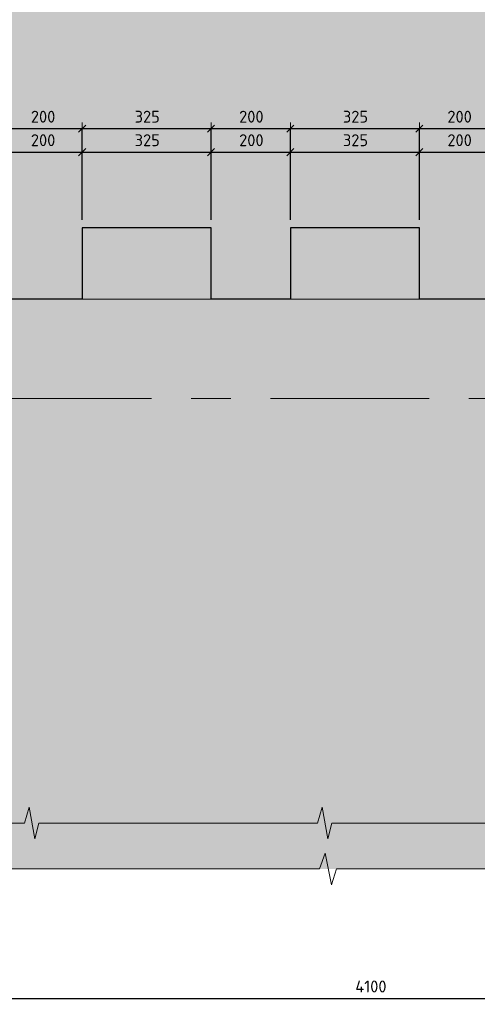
# Model space of a CAD drawing. Header units: metres. Extents: x -38 to 97, y -15 to 21.
# Tile 17 of 216: x 74.12 to 75.28, y -7.63 to -5.15. Entities that reach past the tile are written whole.
import ezdxf

# ---------------------------------------------------------------- set-up
doc = ezdxf.new("R2010")
doc.units = ezdxf.units.M
doc.header["$PDMODE"] = 65
doc.linetypes.add('______11', pattern=[0.5, 0.4, -0.05, 0, -0.05])
doc.linetypes.add('______5', pattern=[1.1, 0.8, -0.1, 0.1, -0.1])
for name, color, linetype, lineweight in [('XR$4$Общий слой (1)_1', 7, 'Continuous', 13), ('XR$4$Осевая линия (1)', 7, '______5', 13), ('XR$4$Перекрытие (1)', 7, 'Continuous', 35), ('XR$4$Размерная линия (1)', 7, 'Continuous', 13), ('XR$6$Общий слой (1)_1', 7, 'Continuous', 13), ('XR$6$Осевая линия (1)', 7, '______5', 13), ('XR$6$Перекрытие (1)', 7, 'Continuous', 35), ('XR$6$Размерная линия (1)', 7, 'Continuous', 13)]:
    doc.layers.add(name, color=color, linetype=linetype, lineweight=lineweight)
doc.styles.add('ISOCPEUR', font='txt')
doc.dimstyles.new('DIMSTYLE_24', dxfattribs={"dimtxt": 0.03, "dimasz": 0.03, "dimexe": 0, "dimexo": 0, "dimgap": 0.015, "dimtad": 2, "dimdec": 0, "dimlfac": 1000, "dimrnd": 5, "dimzin": 12, "dimdsep": 46, "dimtxsty": 'ISOCPEUR', "dimblk1": 'ALL_ML_STRICH', "dimblk2": 'ALL_ML_STRICH', "dimsah": 1, "dimcen": 0, "dimclrd": 7, "dimclre": 256, "dimclrt": 7, "dimadec": 0, "dimazin": 0, "dimtfac": 1, "dimtdec": 0, "dimtix": 1, "dimtmove": 2, "dimatfit": 3, "dimfxl": 0, "dimtzin": 0, "dimlwd": 0, "dimlwe": -3, "dimarcsym": 0})
pattern_1 = [(0, (0.45, 0.45), (0.225, 0.225), [0.225, -0.225]), (90, (0.45, 0.45), (-0.225, 0.225), [0.225, -0.225])]

# ---------------------------------------------------------------- blocks, each defined once
blk = doc.blocks.new('ЭЛЕМЕНТ_УЗОРА_18')
at = {"color": 7, "linetype": 'Continuous', "lineweight": 13, "transparency": 33554687}
for points in [[(74.5329, -7.1699), (74.1717, -7.1699), (74.1614, -7.2099), (74.1473, -7.1299), (74.1355, -7.1699), (73.7943, -7.1699)], [(75.2716, -7.1699), (74.9104, -7.1699), (74.9, -7.2099), (74.886, -7.1299), (74.8742, -7.1699), (74.5329, -7.1699)], [(76.0102, -7.1699), (75.649, -7.1699), (75.6387, -7.2099), (75.6246, -7.1299), (75.6128, -7.1699), (75.2716, -7.1699)]]:
    blk.add_lwpolyline(points, dxfattribs=at)
blk = doc.blocks.new('ALL_ML_STRICH')
at = {"color": 0, "linetype": 'ByBlock', "lineweight": -2}
for p, q in [((-1, 0), (0.5, 0)), ((-0.3, -0.3), (0.3, 0.3)), ((0, -0.5), (0, 0.5))]:
    blk.add_line(p, q, dxfattribs=at)
blk = doc.blocks.new('*D307')
at = {"layer": 'DEFPOINTS', "color": 7, "linetype": 'Continuous', "lineweight": 13, "transparency": 33554687}
for p in [(77.0555, -7.5744), (72.9555, -7.6022), (72.9555, -7.6115)]:
    blk.add_point(p, dxfattribs=at)
at = {"layer": 'XR$4$Размерная линия (1)', "color": 9, "linetype": 'Continuous', "lineweight": -2, "true_color": 0xc7c7c7, "transparency": 33554687}
for p, q in [((72.9555, -7.6115), (72.9555, -7.6115)), ((77.0555, -7.5944), (77.0555, -7.6115))]:
    blk.add_line(p, q, dxfattribs=at)
at = {"layer": 'XR$4$Размерная линия (1)', "color": 7, "linetype": 'Continuous', "lineweight": -2, "transparency": 33554687}
blk.add_line((72.9555, -7.6115), (77.0555, -7.6115), dxfattribs=at)
at = {"layer": 'XR$4$Размерная линия (1)', "color": 7, "linetype": 'Continuous', "lineweight": 13, "transparency": 33554687, "xscale": 0.03, "yscale": 0.03, "zscale": 0.03, "rotation": 180}
blk.add_blockref('ALL_ML_STRICH', (72.9555, -7.6115), dxfattribs=at)
at = {"layer": 'XR$4$Размерная линия (1)', "color": 7, "linetype": 'Continuous', "lineweight": 13, "transparency": 33554687, "xscale": 0.03, "yscale": 0.03, "zscale": 0.03}
blk.add_blockref('ALL_ML_STRICH', (77.0555, -7.6115), dxfattribs=at)
at = {"layer": 'XR$4$Размерная линия (1)', "color": 7, "linetype": 'Continuous', "lineweight": 13, "transparency": 33554687, "insert": (75.0085, -7.5815), "char_height": 0.03, "width": 0.12, "attachment_point": 5, "style": 'ISOCPEUR'}
blk.add_mtext('\\A1;{4100}', dxfattribs=at)
blk = doc.blocks.new('*D378')
at = {"layer": 'DEFPOINTS', "color": 7, "linetype": 'Continuous', "lineweight": 13, "transparency": 33554687}
for p in [(74.0806, -5.42), (74.0806, -5.6699), (74.2806, -5.6699)]:
    blk.add_point(p, dxfattribs=at)
at = {"layer": 'XR$4$Размерная линия (1)', "color": 9, "linetype": 'Continuous', "lineweight": -2, "true_color": 0xc7c7c7, "transparency": 33554687}
for p, q in [((74.0806, -5.6499), (74.0806, -5.42)), ((74.2806, -5.6499), (74.2806, -5.42))]:
    blk.add_line(p, q, dxfattribs=at)
at = {"layer": 'XR$4$Размерная линия (1)', "color": 7, "linetype": 'Continuous', "lineweight": -2, "transparency": 33554687}
blk.add_line((74.0806, -5.42), (74.2806, -5.42), dxfattribs=at)
at = {"layer": 'XR$4$Размерная линия (1)', "color": 7, "linetype": 'Continuous', "lineweight": 13, "transparency": 33554687, "xscale": 0.03, "yscale": 0.03, "zscale": 0.03, "rotation": 180}
blk.add_blockref('ALL_ML_STRICH', (74.0806, -5.42), dxfattribs=at)
at = {"layer": 'XR$4$Размерная линия (1)', "color": 7, "linetype": 'Continuous', "lineweight": 13, "transparency": 33554687, "xscale": 0.03, "yscale": 0.03, "zscale": 0.03}
blk.add_blockref('ALL_ML_STRICH', (74.2806, -5.42), dxfattribs=at)
at = {"layer": 'XR$4$Размерная линия (1)', "color": 7, "linetype": 'Continuous', "lineweight": 13, "transparency": 33554687, "insert": (74.1821, -5.39), "char_height": 0.03, "width": 0.09, "attachment_point": 5, "style": 'ISOCPEUR'}
blk.add_mtext('\\A1;{200}', dxfattribs=at)
blk = doc.blocks.new('*D379')
at = {"layer": 'DEFPOINTS', "color": 7, "linetype": 'Continuous', "lineweight": 13, "transparency": 33554687}
for p in [(74.2806, -5.42), (74.2806, -5.6699), (74.6056, -5.6699)]:
    blk.add_point(p, dxfattribs=at)
at = {"layer": 'XR$4$Размерная линия (1)', "color": 9, "linetype": 'Continuous', "lineweight": -2, "true_color": 0xc7c7c7, "transparency": 33554687}
for p, q in [((74.2806, -5.6499), (74.2806, -5.42)), ((74.6056, -5.6499), (74.6056, -5.42))]:
    blk.add_line(p, q, dxfattribs=at)
at = {"layer": 'XR$4$Размерная линия (1)', "color": 7, "linetype": 'Continuous', "lineweight": -2, "transparency": 33554687}
blk.add_line((74.2806, -5.42), (74.6056, -5.42), dxfattribs=at)
at = {"layer": 'XR$4$Размерная линия (1)', "color": 7, "linetype": 'Continuous', "lineweight": 13, "transparency": 33554687, "xscale": 0.03, "yscale": 0.03, "zscale": 0.03, "rotation": 180}
blk.add_blockref('ALL_ML_STRICH', (74.2806, -5.42), dxfattribs=at)
at = {"layer": 'XR$4$Размерная линия (1)', "color": 7, "linetype": 'Continuous', "lineweight": 13, "transparency": 33554687, "xscale": 0.03, "yscale": 0.03, "zscale": 0.03}
blk.add_blockref('ALL_ML_STRICH', (74.6056, -5.42), dxfattribs=at)
at = {"layer": 'XR$4$Размерная линия (1)', "color": 7, "linetype": 'Continuous', "lineweight": 13, "transparency": 33554687, "insert": (74.4446, -5.39), "char_height": 0.03, "width": 0.09, "attachment_point": 5, "style": 'ISOCPEUR'}
blk.add_mtext('\\A1;{325}', dxfattribs=at)
blk = doc.blocks.new('*D380')
at = {"layer": 'DEFPOINTS', "color": 7, "linetype": 'Continuous', "lineweight": 13, "transparency": 33554687}
for p in [(74.6056, -5.42), (74.6056, -5.6699), (74.8056, -5.6699)]:
    blk.add_point(p, dxfattribs=at)
at = {"layer": 'XR$4$Размерная линия (1)', "color": 9, "linetype": 'Continuous', "lineweight": -2, "true_color": 0xc7c7c7, "transparency": 33554687}
for p, q in [((74.6056, -5.6499), (74.6056, -5.42)), ((74.8056, -5.6499), (74.8056, -5.42))]:
    blk.add_line(p, q, dxfattribs=at)
at = {"layer": 'XR$4$Размерная линия (1)', "color": 7, "linetype": 'Continuous', "lineweight": -2, "transparency": 33554687}
blk.add_line((74.6056, -5.42), (74.8056, -5.42), dxfattribs=at)
at = {"layer": 'XR$4$Размерная линия (1)', "color": 7, "linetype": 'Continuous', "lineweight": 13, "transparency": 33554687, "xscale": 0.03, "yscale": 0.03, "zscale": 0.03, "rotation": 180}
blk.add_blockref('ALL_ML_STRICH', (74.6056, -5.42), dxfattribs=at)
at = {"layer": 'XR$4$Размерная линия (1)', "color": 7, "linetype": 'Continuous', "lineweight": 13, "transparency": 33554687, "xscale": 0.03, "yscale": 0.03, "zscale": 0.03}
blk.add_blockref('ALL_ML_STRICH', (74.8056, -5.42), dxfattribs=at)
at = {"layer": 'XR$4$Размерная линия (1)', "color": 7, "linetype": 'Continuous', "lineweight": 13, "transparency": 33554687, "insert": (74.7071, -5.39), "char_height": 0.03, "width": 0.09, "attachment_point": 5, "style": 'ISOCPEUR'}
blk.add_mtext('\\A1;{200}', dxfattribs=at)
blk = doc.blocks.new('*D381')
at = {"layer": 'DEFPOINTS', "color": 7, "linetype": 'Continuous', "lineweight": 13, "transparency": 33554687}
for p in [(74.8056, -5.42), (74.8056, -5.6699), (75.1306, -5.6699)]:
    blk.add_point(p, dxfattribs=at)
at = {"layer": 'XR$4$Размерная линия (1)', "color": 9, "linetype": 'Continuous', "lineweight": -2, "true_color": 0xc7c7c7, "transparency": 33554687}
for p, q in [((74.8056, -5.6499), (74.8056, -5.42)), ((75.1306, -5.6499), (75.1306, -5.42))]:
    blk.add_line(p, q, dxfattribs=at)
at = {"layer": 'XR$4$Размерная линия (1)', "color": 7, "linetype": 'Continuous', "lineweight": -2, "transparency": 33554687}
blk.add_line((74.8056, -5.42), (75.1306, -5.42), dxfattribs=at)
at = {"layer": 'XR$4$Размерная линия (1)', "color": 7, "linetype": 'Continuous', "lineweight": 13, "transparency": 33554687, "xscale": 0.03, "yscale": 0.03, "zscale": 0.03, "rotation": 180}
blk.add_blockref('ALL_ML_STRICH', (74.8056, -5.42), dxfattribs=at)
at = {"layer": 'XR$4$Размерная линия (1)', "color": 7, "linetype": 'Continuous', "lineweight": 13, "transparency": 33554687, "xscale": 0.03, "yscale": 0.03, "zscale": 0.03}
blk.add_blockref('ALL_ML_STRICH', (75.1306, -5.42), dxfattribs=at)
at = {"layer": 'XR$4$Размерная линия (1)', "color": 7, "linetype": 'Continuous', "lineweight": 13, "transparency": 33554687, "insert": (74.9696, -5.39), "char_height": 0.03, "width": 0.09, "attachment_point": 5, "style": 'ISOCPEUR'}
blk.add_mtext('\\A1;{325}', dxfattribs=at)
blk = doc.blocks.new('*D382')
at = {"layer": 'DEFPOINTS', "color": 7, "linetype": 'Continuous', "lineweight": 13, "transparency": 33554687}
for p in [(75.1306, -5.42), (75.1306, -5.6699), (75.3306, -5.6699)]:
    blk.add_point(p, dxfattribs=at)
at = {"layer": 'XR$4$Размерная линия (1)', "color": 9, "linetype": 'Continuous', "lineweight": -2, "true_color": 0xc7c7c7, "transparency": 33554687}
for p, q in [((75.1306, -5.6499), (75.1306, -5.42)), ((75.3306, -5.6499), (75.3306, -5.42))]:
    blk.add_line(p, q, dxfattribs=at)
at = {"layer": 'XR$4$Размерная линия (1)', "color": 7, "linetype": 'Continuous', "lineweight": -2, "transparency": 33554687}
blk.add_line((75.1306, -5.42), (75.3306, -5.42), dxfattribs=at)
at = {"layer": 'XR$4$Размерная линия (1)', "color": 7, "linetype": 'Continuous', "lineweight": 13, "transparency": 33554687, "xscale": 0.03, "yscale": 0.03, "zscale": 0.03, "rotation": 180}
blk.add_blockref('ALL_ML_STRICH', (75.1306, -5.42), dxfattribs=at)
at = {"layer": 'XR$4$Размерная линия (1)', "color": 7, "linetype": 'Continuous', "lineweight": 13, "transparency": 33554687, "xscale": 0.03, "yscale": 0.03, "zscale": 0.03}
blk.add_blockref('ALL_ML_STRICH', (75.3306, -5.42), dxfattribs=at)
at = {"layer": 'XR$4$Размерная линия (1)', "color": 7, "linetype": 'Continuous', "lineweight": 13, "transparency": 33554687, "insert": (75.2321, -5.39), "char_height": 0.03, "width": 0.09, "attachment_point": 5, "style": 'ISOCPEUR'}
blk.add_mtext('\\A1;{200}', dxfattribs=at)
blk = doc.blocks.new('ЭЛЕМЕНТ_УЗОРА_37')
at = {"color": 7, "linetype": 'Continuous', "lineweight": 13, "transparency": 33554687}
for points in [[(74.4746, -7.2854), (74.0468, -7.2854), (74.0345, -7.3254), (74.0179, -7.2454), (74.0039, -7.2854), (73.5996, -7.2854)], [(75.3496, -7.2854), (74.9218, -7.2854), (74.9095, -7.3254), (74.8929, -7.2454), (74.8789, -7.2854), (74.4746, -7.2854)]]:
    blk.add_lwpolyline(points, dxfattribs=at)
blk = doc.blocks.new('*D844')
at = {"layer": 'DEFPOINTS', "color": 7, "linetype": 'Continuous', "lineweight": 13, "transparency": 33554687}
for p in [(74.0806, -5.4793), (74.0806, -5.6699), (74.2806, -5.6699)]:
    blk.add_point(p, dxfattribs=at)
at = {"layer": 'XR$6$Размерная линия (1)', "color": 9, "linetype": 'Continuous', "lineweight": -2, "true_color": 0xc7c7c7, "transparency": 33554687}
for p, q in [((74.0806, -5.6499), (74.0806, -5.4793)), ((74.2806, -5.6499), (74.2806, -5.4793))]:
    blk.add_line(p, q, dxfattribs=at)
at = {"layer": 'XR$6$Размерная линия (1)', "color": 7, "linetype": 'Continuous', "lineweight": -2, "transparency": 33554687}
blk.add_line((74.0806, -5.4793), (74.2806, -5.4793), dxfattribs=at)
at = {"layer": 'XR$6$Размерная линия (1)', "color": 7, "linetype": 'Continuous', "lineweight": 13, "transparency": 33554687, "xscale": 0.03, "yscale": 0.03, "zscale": 0.03, "rotation": 180}
blk.add_blockref('ALL_ML_STRICH', (74.0806, -5.4793), dxfattribs=at)
at = {"layer": 'XR$6$Размерная линия (1)', "color": 7, "linetype": 'Continuous', "lineweight": 13, "transparency": 33554687, "xscale": 0.03, "yscale": 0.03, "zscale": 0.03}
blk.add_blockref('ALL_ML_STRICH', (74.2806, -5.4793), dxfattribs=at)
at = {"layer": 'XR$6$Размерная линия (1)', "color": 7, "linetype": 'Continuous', "lineweight": 13, "transparency": 33554687, "insert": (74.1821, -5.4493), "char_height": 0.03, "width": 0.09, "attachment_point": 5, "style": 'ISOCPEUR'}
blk.add_mtext('\\A1;{200}', dxfattribs=at)
blk = doc.blocks.new('*D845')
at = {"layer": 'DEFPOINTS', "color": 7, "linetype": 'Continuous', "lineweight": 13, "transparency": 33554687}
for p in [(74.2806, -5.4793), (74.2806, -5.6699), (74.6056, -5.6699)]:
    blk.add_point(p, dxfattribs=at)
at = {"layer": 'XR$6$Размерная линия (1)', "color": 9, "linetype": 'Continuous', "lineweight": -2, "true_color": 0xc7c7c7, "transparency": 33554687}
for p, q in [((74.2806, -5.6499), (74.2806, -5.4793)), ((74.6056, -5.6499), (74.6056, -5.4793))]:
    blk.add_line(p, q, dxfattribs=at)
at = {"layer": 'XR$6$Размерная линия (1)', "color": 7, "linetype": 'Continuous', "lineweight": -2, "transparency": 33554687}
blk.add_line((74.2806, -5.4793), (74.6056, -5.4793), dxfattribs=at)
at = {"layer": 'XR$6$Размерная линия (1)', "color": 7, "linetype": 'Continuous', "lineweight": 13, "transparency": 33554687, "xscale": 0.03, "yscale": 0.03, "zscale": 0.03, "rotation": 180}
blk.add_blockref('ALL_ML_STRICH', (74.2806, -5.4793), dxfattribs=at)
at = {"layer": 'XR$6$Размерная линия (1)', "color": 7, "linetype": 'Continuous', "lineweight": 13, "transparency": 33554687, "xscale": 0.03, "yscale": 0.03, "zscale": 0.03}
blk.add_blockref('ALL_ML_STRICH', (74.6056, -5.4793), dxfattribs=at)
at = {"layer": 'XR$6$Размерная линия (1)', "color": 7, "linetype": 'Continuous', "lineweight": 13, "transparency": 33554687, "insert": (74.4446, -5.4493), "char_height": 0.03, "width": 0.09, "attachment_point": 5, "style": 'ISOCPEUR'}
blk.add_mtext('\\A1;{325}', dxfattribs=at)
blk = doc.blocks.new('*D846')
at = {"layer": 'DEFPOINTS', "color": 7, "linetype": 'Continuous', "lineweight": 13, "transparency": 33554687}
for p in [(74.6056, -5.4793), (74.6056, -5.6699), (74.8056, -5.6699)]:
    blk.add_point(p, dxfattribs=at)
at = {"layer": 'XR$6$Размерная линия (1)', "color": 9, "linetype": 'Continuous', "lineweight": -2, "true_color": 0xc7c7c7, "transparency": 33554687}
for p, q in [((74.6056, -5.6499), (74.6056, -5.4793)), ((74.8056, -5.6499), (74.8056, -5.4793))]:
    blk.add_line(p, q, dxfattribs=at)
at = {"layer": 'XR$6$Размерная линия (1)', "color": 7, "linetype": 'Continuous', "lineweight": -2, "transparency": 33554687}
blk.add_line((74.6056, -5.4793), (74.8056, -5.4793), dxfattribs=at)
at = {"layer": 'XR$6$Размерная линия (1)', "color": 7, "linetype": 'Continuous', "lineweight": 13, "transparency": 33554687, "xscale": 0.03, "yscale": 0.03, "zscale": 0.03, "rotation": 180}
blk.add_blockref('ALL_ML_STRICH', (74.6056, -5.4793), dxfattribs=at)
at = {"layer": 'XR$6$Размерная линия (1)', "color": 7, "linetype": 'Continuous', "lineweight": 13, "transparency": 33554687, "xscale": 0.03, "yscale": 0.03, "zscale": 0.03}
blk.add_blockref('ALL_ML_STRICH', (74.8056, -5.4793), dxfattribs=at)
at = {"layer": 'XR$6$Размерная линия (1)', "color": 7, "linetype": 'Continuous', "lineweight": 13, "transparency": 33554687, "insert": (74.7071, -5.4493), "char_height": 0.03, "width": 0.09, "attachment_point": 5, "style": 'ISOCPEUR'}
blk.add_mtext('\\A1;{200}', dxfattribs=at)
blk = doc.blocks.new('*D847')
at = {"layer": 'DEFPOINTS', "color": 7, "linetype": 'Continuous', "lineweight": 13, "transparency": 33554687}
for p in [(74.8056, -5.4793), (74.8056, -5.6699), (75.1306, -5.6699)]:
    blk.add_point(p, dxfattribs=at)
at = {"layer": 'XR$6$Размерная линия (1)', "color": 9, "linetype": 'Continuous', "lineweight": -2, "true_color": 0xc7c7c7, "transparency": 33554687}
for p, q in [((74.8056, -5.6499), (74.8056, -5.4793)), ((75.1306, -5.6499), (75.1306, -5.4793))]:
    blk.add_line(p, q, dxfattribs=at)
at = {"layer": 'XR$6$Размерная линия (1)', "color": 7, "linetype": 'Continuous', "lineweight": -2, "transparency": 33554687}
blk.add_line((74.8056, -5.4793), (75.1306, -5.4793), dxfattribs=at)
at = {"layer": 'XR$6$Размерная линия (1)', "color": 7, "linetype": 'Continuous', "lineweight": 13, "transparency": 33554687, "xscale": 0.03, "yscale": 0.03, "zscale": 0.03, "rotation": 180}
blk.add_blockref('ALL_ML_STRICH', (74.8056, -5.4793), dxfattribs=at)
at = {"layer": 'XR$6$Размерная линия (1)', "color": 7, "linetype": 'Continuous', "lineweight": 13, "transparency": 33554687, "xscale": 0.03, "yscale": 0.03, "zscale": 0.03}
blk.add_blockref('ALL_ML_STRICH', (75.1306, -5.4793), dxfattribs=at)
at = {"layer": 'XR$6$Размерная линия (1)', "color": 7, "linetype": 'Continuous', "lineweight": 13, "transparency": 33554687, "insert": (74.9696, -5.4493), "char_height": 0.03, "width": 0.09, "attachment_point": 5, "style": 'ISOCPEUR'}
blk.add_mtext('\\A1;{325}', dxfattribs=at)
blk = doc.blocks.new('*D848')
at = {"layer": 'DEFPOINTS', "color": 7, "linetype": 'Continuous', "lineweight": 13, "transparency": 33554687}
for p in [(75.1306, -5.4793), (75.1306, -5.6699), (75.3306, -5.6699)]:
    blk.add_point(p, dxfattribs=at)
at = {"layer": 'XR$6$Размерная линия (1)', "color": 9, "linetype": 'Continuous', "lineweight": -2, "true_color": 0xc7c7c7, "transparency": 33554687}
for p, q in [((75.1306, -5.6499), (75.1306, -5.4793)), ((75.3306, -5.6499), (75.3306, -5.4793))]:
    blk.add_line(p, q, dxfattribs=at)
at = {"layer": 'XR$6$Размерная линия (1)', "color": 7, "linetype": 'Continuous', "lineweight": -2, "transparency": 33554687}
blk.add_line((75.1306, -5.4793), (75.3306, -5.4793), dxfattribs=at)
at = {"layer": 'XR$6$Размерная линия (1)', "color": 7, "linetype": 'Continuous', "lineweight": 13, "transparency": 33554687, "xscale": 0.03, "yscale": 0.03, "zscale": 0.03, "rotation": 180}
blk.add_blockref('ALL_ML_STRICH', (75.1306, -5.4793), dxfattribs=at)
at = {"layer": 'XR$6$Размерная линия (1)', "color": 7, "linetype": 'Continuous', "lineweight": 13, "transparency": 33554687, "xscale": 0.03, "yscale": 0.03, "zscale": 0.03}
blk.add_blockref('ALL_ML_STRICH', (75.3306, -5.4793), dxfattribs=at)
at = {"layer": 'XR$6$Размерная линия (1)', "color": 7, "linetype": 'Continuous', "lineweight": 13, "transparency": 33554687, "insert": (75.2321, -5.4493), "char_height": 0.03, "width": 0.09, "attachment_point": 5, "style": 'ISOCPEUR'}
blk.add_mtext('\\A1;{200}', dxfattribs=at)

msp = doc.modelspace()

# ---------------------------------------------------------------- hatches: boundary and pattern name
at = {"linetype": 'Continuous', "lineweight": 13, "true_color": 0xf1f1f1, "transparency": 33554687}
for points in [[(76.9056, -4.2499), (73.5556, -4.2499), (73.5556, -5.8499), (76.9056, -5.8499)], [(73.84, -7.2854), (77.0996, -7.2854), (77.0996, -5.8499), (73.84, -5.8499)]]:
    msp.add_hatch(color=7, dxfattribs=at).paths.add_polyline_path(points)
at = {"linetype": 'Continuous', "lineweight": 13, "transparency": 33554687}
h = msp.add_hatch(dxfattribs=at)
h.set_pattern_fill('____', scale=0.225, style=0, pattern_type=2)
h.set_pattern_definition(pattern_1)
h.paths.add_polyline_path([(74.6056, -5.6699), (74.2806, -5.6699), (74.2806, -5.8499), (74.6056, -5.8499)], flags=0)
h = msp.add_hatch(dxfattribs=at)
h.set_pattern_fill('____', scale=0.225, style=0, pattern_type=2)
h.set_pattern_definition(pattern_1)
h.paths.add_polyline_path([(74.6056, -5.6699), (74.2806, -5.6699), (74.2806, -5.8499), (74.6056, -5.8499)], flags=0)
h = msp.add_hatch(dxfattribs=at)
h.set_pattern_fill('____', scale=0.225, style=0, pattern_type=2)
h.set_pattern_definition(pattern_1)
h.paths.add_polyline_path([(75.1306, -5.6699), (74.8056, -5.6699), (74.8056, -5.8499), (75.1306, -5.8499)], flags=0)
h = msp.add_hatch(dxfattribs=at)
h.set_pattern_fill('____', scale=0.225, style=0, pattern_type=2)
h.set_pattern_definition(pattern_1)
h.paths.add_polyline_path([(75.1306, -5.6699), (74.8056, -5.6699), (74.8056, -5.8499), (75.1306, -5.8499)], flags=0)

# ---------------------------------------------------------------- linework, layer by layer
at = {"color": 7, "linetype": 'Continuous', "lineweight": 13, "transparency": 33554687}
msp.add_line((73.8406, -5.8499), (77.1003, -5.8499), dxfattribs=at)
at = {"layer": 'XR$4$Общий слой (1)_1', "color": 7, "linetype": 'Continuous', "lineweight": 13, "transparency": 33554687}
msp.add_line((73.0556, -5.8499), (77.4875, -5.8499), dxfattribs=at)
at = {"layer": 'XR$4$Осевая линия (1)', "color": 253, "linetype": '______11', "lineweight": 13, "true_color": 0xa0a0a0, "transparency": 33554687}
msp.add_line((77.2556, -6.0999), (72.7332, -6.0999), dxfattribs=at)
at = {"layer": 'XR$4$Перекрытие (1)', "color": 7, "linetype": 'Continuous', "lineweight": 25, "transparency": 33554687}
for p, q in [((74.2806, -5.6699), (74.2806, -5.8499)), ((74.6056, -5.6699), (74.2806, -5.6699)), ((74.6056, -5.8499), (74.6056, -5.6699)), ((74.8056, -5.6699), (74.8056, -5.8499)), ((75.1306, -5.6699), (74.8056, -5.6699)), ((75.1306, -5.8499), (75.1306, -5.6699)), ((74.2806, -5.8499), (74.0806, -5.8499)), ((74.8056, -5.8499), (74.6056, -5.8499)), ((75.3306, -5.8499), (75.1306, -5.8499))]:
    msp.add_line(p, q, dxfattribs=at)
at = {"layer": 'XR$6$Общий слой (1)_1', "color": 7, "linetype": 'Continuous', "lineweight": 13, "transparency": 33554687}
msp.add_line((73.0556, -5.8499), (77.1003, -5.8499), dxfattribs=at)
at = {"layer": 'XR$6$Осевая линия (1)', "color": 253, "linetype": '______11', "lineweight": 13, "true_color": 0xa0a0a0, "transparency": 33554687}
msp.add_line((77.2556, -6.0999), (72.6232, -6.0999), dxfattribs=at)
at = {"layer": 'XR$6$Перекрытие (1)', "color": 7, "linetype": 'Continuous', "lineweight": 25, "transparency": 33554687}
for p, q in [((74.2806, -5.6699), (74.2806, -5.8499)), ((74.6056, -5.6699), (74.2806, -5.6699)), ((74.6056, -5.8499), (74.6056, -5.6699)), ((74.8056, -5.6699), (74.8056, -5.8499)), ((75.1306, -5.6699), (74.8056, -5.6699)), ((75.1306, -5.8499), (75.1306, -5.6699)), ((74.2806, -5.8499), (74.0806, -5.8499)), ((74.8056, -5.8499), (74.6056, -5.8499)), ((75.3306, -5.8499), (75.1306, -5.8499))]:
    msp.add_line(p, q, dxfattribs=at)

# ---------------------------------------------------------------- block references
at = {"color": 7, "linetype": 'Continuous', "lineweight": 13, "transparency": 33554687}
for name in ['ЭЛЕМЕНТ_УЗОРА_18', 'ЭЛЕМЕНТ_УЗОРА_37']:
    msp.add_blockref(name, (0, 0), dxfattribs=at)

# ---------------------------------------------------------------- dimensions: what is measured, and where the dimension line sits
at = {"layer": 'XR$4$Размерная линия (1)', "color": 7, "linetype": 'Continuous', "lineweight": 13, "transparency": 33554687}
for base, p1, p2, picture, middle in [((74.2806, -5.42), (74.0806, -5.6499), (74.2806, -5.6499), '*D378', (74.1821, -5.39)), ((74.6056, -5.42), (74.2806, -5.6499), (74.6056, -5.6499), '*D379', (74.4446, -5.39)), ((74.8056, -5.42), (74.6056, -5.6499), (74.8056, -5.6499), '*D380', (74.7071, -5.39)), ((75.1306, -5.42), (74.8056, -5.6499), (75.1306, -5.6499), '*D381', (74.9696, -5.39)), ((75.3306, -5.42), (75.1306, -5.6499), (75.3306, -5.6499), '*D382', (75.2321, -5.39)), ((77.0555, -7.6115), (72.9555, -7.6115), (77.0555, -7.5944), '*D307', (75.0085, -7.5815))]:
    dim = msp.add_linear_dim(base=base, p1=p1, p2=p2, dimstyle='DIMSTYLE_24', override={"dimpost": '<>', "dimclrd": 7, "dimclre": 9, "dimclrt": 7, "dimlwd": 0, "dimlwe": 65533}, dxfattribs=at)
    dim.commit()
    dim.dimension.update_dxf_attribs({"geometry": picture, "text_midpoint": middle, "dimtype": 160})
at = {"layer": 'XR$6$Размерная линия (1)', "color": 7, "linetype": 'Continuous', "lineweight": 13, "transparency": 33554687}
for base, p1, p2, picture, middle in [((74.2806, -5.4793), (74.0806, -5.6499), (74.2806, -5.6499), '*D844', (74.1821, -5.4493)), ((74.6056, -5.4793), (74.2806, -5.6499), (74.6056, -5.6499), '*D845', (74.4446, -5.4493)), ((74.8056, -5.4793), (74.6056, -5.6499), (74.8056, -5.6499), '*D846', (74.7071, -5.4493)), ((75.1306, -5.4793), (74.8056, -5.6499), (75.1306, -5.6499), '*D847', (74.9696, -5.4493)), ((75.3306, -5.4793), (75.1306, -5.6499), (75.3306, -5.6499), '*D848', (75.2321, -5.4493))]:
    dim = msp.add_linear_dim(base=base, p1=p1, p2=p2, dimstyle='DIMSTYLE_24', override={"dimpost": '<>', "dimclrd": 7, "dimclre": 9, "dimclrt": 7, "dimlwd": 0, "dimlwe": 65533}, dxfattribs=at)
    dim.commit()
    dim.dimension.update_dxf_attribs({"geometry": picture, "text_midpoint": middle, "dimtype": 160})

doc.saveas('drawing.dxf')
